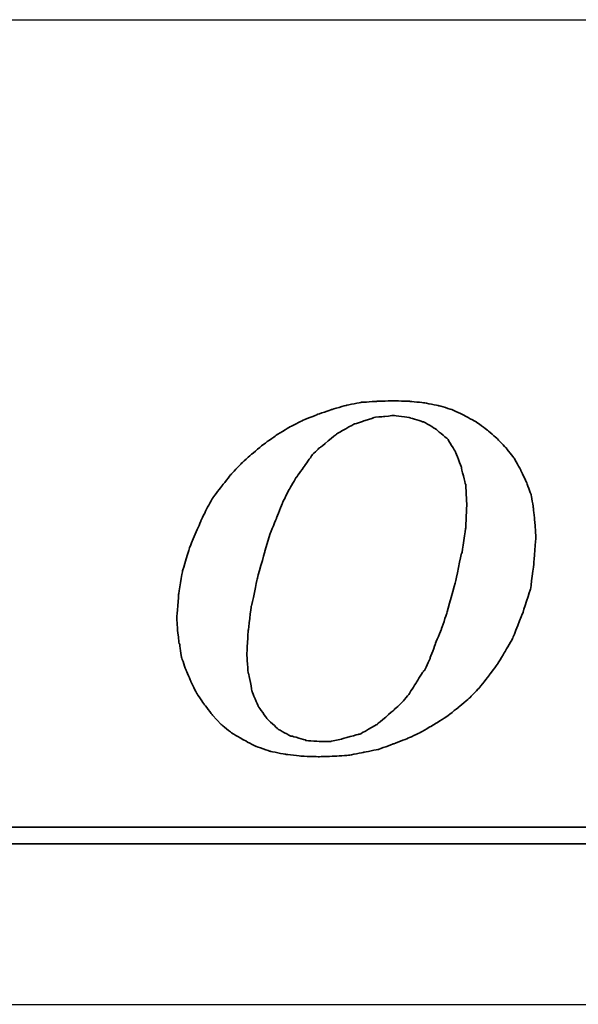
# Model space of a CAD drawing. Header units: millimetres. Extents: x -6 to 266, y -19 to 66.
# Tile 25 of 39: x 192.676 to 193.527, y 0.802 to 2.302. Entities that reach past the tile are written whole.
import ezdxf

# ---------------------------------------------------------------- set-up
doc = ezdxf.new("R2010")
doc.units = ezdxf.units.MM
doc.header["$LTSCALE"] = 0.15
for name, color, linetype in [('DIM', 4, 'CONTINUOUS'), ('layer 1', 7, 'CONTINUOUS'), ('OUT', 3, 'CONTINUOUS')]:
    doc.layers.add(name, color=color, linetype=linetype)

# ---------------------------------------------------------------- blocks, each defined once
blk = doc.blocks.new('TBI MOTION logo(完整正式版)')
at = {"layer": 'layer 1', "color": 22, "lineweight": 35}
for points, knots in [([(-11.34375, -6.98375), (-11.34375, -6.98375), (-10.91375, -7.43875), (-10.91375, -7.43875), (-10.91375, -7.43875), (-10.91375, -7.43875), (-10.38625, -7.87125), (-10.38625, -7.87125), (-10.38625, -7.87125), (-10.38625, -7.87125), (-9.81125, -8.20375), (-9.81125, -8.20375), (-9.81125, -8.20375), (-9.81125, -8.20375), (-9.21125, -8.51875), (-9.21125, -8.51875), (-9.21125, -8.51875), (-9.21125, -8.51875), (-8.51625, -8.75875), (-8.51625, -8.75875), (-8.51625, -8.75875), (-8.51625, -8.75875), (-7.77125, -8.90375), (-7.77125, -8.90375), (-7.77125, -8.90375), (-7.77125, -8.90375), (-6.97875, -8.99875), (-6.97875, -8.99875), (-6.97875, -8.99875), (-6.97875, -8.99875), (-6.14125, -9.02375), (-6.14125, -9.02375), (-6.14125, -9.02375), (-6.14125, -9.02375), (-5.37125, -8.99875), (-5.37125, -8.99875), (-5.37125, -8.99875), (-5.37125, -8.99875), (-4.65375, -8.94875), (-4.65375, -8.94875), (-4.65375, -8.94875), (-4.65375, -8.94875), (-3.93375, -8.80625), (-3.93375, -8.80625), (-3.93375, -8.80625), (-3.93375, -8.80625), (-3.21375, -8.66375), (-3.21375, -8.66375), (-3.21375, -8.66375), (-3.21375, -8.66375), (-2.49375, -8.39875), (-2.49375, -8.39875), (-2.49375, -8.39875), (-2.49375, -8.39875), (-1.79875, -8.13375), (-1.79875, -8.13375), (-1.79875, -8.13375), (-1.79875, -8.13375), (-1.17375, -7.84375), (-1.17375, -7.84375), (-1.17375, -7.84375), (-1.17375, -7.84375), (-0.52375, -7.46375), (-0.52375, -7.46375), (-0.52375, -7.46375), (-0.52375, -7.46375), (0.10124, -7.07875), (0.10124, -7.07875), (0.10124, -7.07875), (0.10124, -7.07875), (0.67625, -6.62375), (0.67625, -6.62375), (0.67625, -6.62375), (0.67625, -6.62375), (1.24874, -6.14375), (1.24874, -6.14375), (1.24874, -6.14375), (1.24874, -6.14375), (1.72874, -5.64125), (1.72874, -5.64125), (1.72874, -5.64125), (1.72874, -5.64125), (2.18624, -5.06375), (2.18624, -5.06375), (2.18624, -5.06375), (2.18624, -5.06375), (2.61625, -4.48874), (2.61625, -4.48874), (2.61625, -4.48874), (2.61625, -4.48874), (3.00125, -3.83874), (3.00125, -3.83874), (3.00125, -3.83874), (3.00125, -3.83874), (3.36124, -3.21374), (3.36124, -3.21374), (3.36124, -3.21374), (3.36124, -3.21374), (3.84374, -1.99125), (3.84374, -1.99125), (3.84374, -1.99125), (3.84374, -1.99125), (4.22625, -0.81875), (4.22625, -0.81875), (4.22625, -0.81875), (4.22625, -0.81875), (4.39125, 0.45624), (4.39125, 0.45624), (4.39125, 0.45624), (4.39125, 0.45624), (4.48874, 1.70124), (4.48874, 1.70124), (4.48874, 1.70124), (4.48874, 1.70124), (4.43874, 2.44625), (4.43874, 2.44625), (4.43874, 2.44625), (4.43874, 2.44625), (4.36874, 3.14125), (4.36874, 3.14125), (4.36874, 3.14125), (4.36874, 3.14125), (4.25125, 3.81125), (4.25125, 3.81125), (4.25125, 3.81125), (4.25125, 3.81125), (4.03124, 4.41125), (4.03124, 4.41125), (4.03124, 4.41125), (4.03124, 4.41125), (3.74374, 5.01125), (3.74374, 5.01125), (3.74374, 5.01125), (3.74374, 5.01125), (3.43124, 5.58875), (3.43124, 5.58875), (3.43124, 5.58875), (3.43124, 5.58875), (3.02625, 6.09125), (3.02625, 6.09125), (3.02625, 6.09125), (3.02625, 6.09125), (2.59374, 6.54875), (2.59374, 6.54875), (2.59374, 6.54875), (2.59374, 6.54875), (2.09124, 6.98125), (2.09124, 6.98125), (2.09124, 6.98125), (2.09124, 6.98125), (1.56124, 7.36625), (1.56124, 7.36625), (1.56124, 7.36625), (1.56124, 7.36625), (0.98624, 7.67625), (0.98624, 7.67625), (0.98624, 7.67625), (0.98624, 7.67625), (0.38624, 7.96375), (0.38624, 7.96375), (0.38624, 7.96375), (0.38624, 7.96375), (-0.25875, 8.15625), (-0.25875, 8.15625), (-0.25875, 8.15625), (-0.25875, 8.15625), (-0.98125, 8.30125), (-0.98125, 8.30125), (-0.98125, 8.30125), (-0.98125, 8.30125), (-1.70124, 8.37125), (-1.70124, 8.37125), (-1.70124, 8.37125), (-1.70124, 8.37125), (-2.49375, 8.39624), (-2.49375, 8.39624), (-2.49375, 8.39624), (-2.49375, 8.39624), (-3.28625, 8.37125), (-3.28625, 8.37125), (-3.28625, 8.37125), (-3.28625, 8.37125), (-4.05125, 8.32125), (-4.05125, 8.32125), (-4.05125, 8.32125), (-4.05125, 8.32125), (-4.77375, 8.18125), (-4.77375, 8.18125), (-4.77375, 8.18125), (-4.77375, 8.18125), (-5.51625, 7.96375), (-5.51625, 7.96375), (-5.51625, 7.96375), (-5.51625, 7.96375), (-6.21125, 7.72625), (-6.21125, 7.72625), (-6.21125, 7.72625), (-6.21125, 7.72625), (-6.92875, 7.43625), (-6.92875, 7.43625), (-6.92875, 7.43625), (-6.92875, 7.43625), (-7.57875, 7.10125), (-7.57875, 7.10125), (-7.57875, 7.10125), (-7.57875, 7.10125), (-8.24875, 6.69125), (-8.24875, 6.69125), (-8.24875, 6.69125), (-8.24875, 6.69125), (-8.84875, 6.26125), (-8.84875, 6.26125), (-8.84875, 6.26125), (-8.84875, 6.26125), (-9.42625, 5.78125), (-9.42625, 5.78125), (-9.42625, 5.78125), (-9.42625, 5.78125), (-9.95375, 5.30125), (-9.95375, 5.30125), (-9.95375, 5.30125), (-9.95375, 5.30125), (-10.43375, 4.79624), (-10.43375, 4.79624), (-10.43375, 4.79624), (-10.43375, 4.79624), (-10.88875, 4.22125), (-10.88875, 4.22125), (-10.88875, 4.22125), (-10.88875, 4.22125), (-11.29875, 3.69375), (-11.29875, 3.69375), (-11.29875, 3.69375), (-11.29875, 3.69375), (-11.63375, 3.09125), (-11.63375, 3.09125), (-11.63375, 3.09125), (-11.63375, 3.09125), (-11.91875, 2.49625), (-11.91875, 2.49625), (-11.91875, 2.49625), (-11.91875, 2.49625), (-12.44875, 1.24625), (-12.44875, 1.24625), (-12.44875, 1.24625), (-12.44875, 1.24625), (-12.80875, 0.06874), (-12.80875, 0.06874), (-12.80875, 0.06874), (-12.80875, 0.06874), (-12.99875, -1.07875), (-12.99875, -1.07875), (-12.99875, -1.07875), (-12.99875, -1.07875), (-13.09375, -2.18375), (-13.09375, -2.18375), (-13.09375, -2.18375), (-13.09375, -2.18375), (-13.04875, -2.85375), (-13.04875, -2.85375), (-13.04875, -2.85375), (-13.04875, -2.85375), (-12.97375, -3.50375), (-12.97375, -3.50375), (-12.97375, -3.50375), (-12.97375, -3.50375), (-12.95375, -3.50375), (-12.95375, -3.50375), (-12.95375, -3.50375), (-12.95375, -3.50375), (-12.85375, -4.17375), (-12.85375, -4.17375), (-12.85375, -4.17375), (-12.85375, -4.17375), (-12.63875, -4.77624), (-12.63875, -4.77624), (-12.63875, -4.77624), (-12.63875, -4.77624), (-12.39875, -5.35125), (-12.39875, -5.35125), (-12.39875, -5.35125), (-12.39875, -5.35125), (-12.11375, -5.92875), (-12.11375, -5.92875), (-12.11375, -5.92875), (-12.11375, -5.92875), (-11.75375, -6.45375), (-11.75375, -6.45375), (-11.75375, -6.45375), (-11.75375, -6.45375), (-11.34375, -6.98375), (-11.34375, -6.98375)], [0, 0, 0, 0, 0.01369863, 0.01369863, 0.01369863, 0.01369864, 0.02739726, 0.02739726, 0.02739726, 0.02739727, 0.04109589, 0.04109589, 0.04109589, 0.0410959, 0.05479452, 0.05479452, 0.05479452, 0.05479453, 0.06849315, 0.06849315, 0.06849315, 0.06849316, 0.08219178, 0.08219178, 0.08219178, 0.08219179, 0.09589041, 0.09589041, 0.09589041, 0.09589042, 0.10958904, 0.10958904, 0.10958904, 0.10958905, 0.12328767, 0.12328767, 0.12328767, 0.12328768, 0.1369863, 0.1369863, 0.1369863, 0.13698631, 0.15068493, 0.15068493, 0.15068493, 0.15068494, 0.16438356, 0.16438356, 0.16438356, 0.16438357, 0.17808219, 0.17808219, 0.17808219, 0.1780822, 0.19178082, 0.19178082, 0.19178082, 0.19178083, 0.20547945, 0.20547945, 0.20547945, 0.20547946, 0.21917808, 0.21917808, 0.21917808, 0.21917809, 0.23287671, 0.23287671, 0.23287671, 0.23287672, 0.24657534, 0.24657534, 0.24657534, 0.24657535, 0.26027397, 0.26027397, 0.26027397, 0.26027398, 0.2739726, 0.2739726, 0.2739726, 0.27397261, 0.28767123, 0.28767123, 0.28767123, 0.28767124, 0.30136986, 0.30136986, 0.30136986, 0.30136987, 0.31506849, 0.31506849, 0.31506849, 0.3150685, 0.32876712, 0.32876712, 0.32876712, 0.32876713, 0.34246575, 0.34246575, 0.34246575, 0.34246576, 0.35616438, 0.35616438, 0.35616438, 0.35616439, 0.36986301, 0.36986301, 0.36986301, 0.36986302, 0.38356164, 0.38356164, 0.38356164, 0.38356165, 0.39726027, 0.39726027, 0.39726027, 0.39726028, 0.4109589, 0.4109589, 0.4109589, 0.41095891, 0.42465753, 0.42465753, 0.42465753, 0.42465754, 0.43835616, 0.43835616, 0.43835616, 0.43835617, 0.45205479, 0.45205479, 0.45205479, 0.4520548, 0.46575342, 0.46575342, 0.46575342, 0.46575343, 0.47945205, 0.47945205, 0.47945205, 0.47945206, 0.49315068, 0.49315068, 0.49315068, 0.49315069, 0.50684932, 0.50684932, 0.50684932, 0.50684933, 0.52054795, 0.52054795, 0.52054795, 0.52054796, 0.53424658, 0.53424658, 0.53424658, 0.53424659, 0.54794521, 0.54794521, 0.54794521, 0.54794522, 0.56164384, 0.56164384, 0.56164384, 0.56164385, 0.57534247, 0.57534247, 0.57534247, 0.57534248, 0.5890411, 0.5890411, 0.5890411, 0.58904111, 0.60273973, 0.60273973, 0.60273973, 0.60273974, 0.61643836, 0.61643836, 0.61643836, 0.61643837, 0.63013699, 0.63013699, 0.63013699, 0.630137, 0.64383562, 0.64383562, 0.64383562, 0.64383563, 0.65753425, 0.65753425, 0.65753425, 0.65753426, 0.67123288, 0.67123288, 0.67123288, 0.67123289, 0.68493151, 0.68493151, 0.68493151, 0.68493152, 0.69863014, 0.69863014, 0.69863014, 0.69863015, 0.71232877, 0.71232877, 0.71232877, 0.71232878, 0.7260274, 0.7260274, 0.7260274, 0.72602741, 0.73972603, 0.73972603, 0.73972603, 0.73972604, 0.75342466, 0.75342466, 0.75342466, 0.75342467, 0.76712329, 0.76712329, 0.76712329, 0.7671233, 0.78082192, 0.78082192, 0.78082192, 0.78082193, 0.79452055, 0.79452055, 0.79452055, 0.79452056, 0.80821918, 0.80821918, 0.80821918, 0.80821919, 0.82191781, 0.82191781, 0.82191781, 0.82191782, 0.83561644, 0.83561644, 0.83561644, 0.83561645, 0.84931507, 0.84931507, 0.84931507, 0.84931508, 0.8630137, 0.8630137, 0.8630137, 0.86301371, 0.87671233, 0.87671233, 0.87671233, 0.87671234, 0.89041096, 0.89041096, 0.89041096, 0.89041097, 0.90410959, 0.90410959, 0.90410959, 0.9041096, 0.91780822, 0.91780822, 0.91780822, 0.91780823, 0.93150685, 0.93150685, 0.93150685, 0.93150686, 0.94520548, 0.94520548, 0.94520548, 0.94520549, 0.95890411, 0.95890411, 0.95890411, 0.95890412, 0.97260274, 0.97260274, 0.97260274, 0.97260275, 0.98630137, 0.98630137, 0.98630137, 0.98630138, 1, 1, 1, 1]), ([(-8.77875, 1.03124), (-8.77875, 1.03124), (-8.51625, 1.89625), (-8.51625, 1.89625), (-8.51625, 1.89625), (-8.51625, 1.89625), (-8.20375, 2.66375), (-8.20375, 2.66375), (-8.20375, 2.66375), (-8.20375, 2.66375), (-7.91625, 3.38125), (-7.91625, 3.38125), (-7.91625, 3.38125), (-7.91625, 3.38125), (-7.91625, 3.40624), (-7.91625, 3.40624), (-7.91625, 3.40624), (-7.91625, 3.40624), (-7.57875, 4.07624), (-7.57875, 4.07624), (-7.57875, 4.07624), (-7.57875, 4.07624), (-7.24375, 4.65125), (-7.24375, 4.65125), (-7.24375, 4.65125), (-7.24375, 4.65125), (-7.21875, 4.65125), (-7.21875, 4.65125), (-7.21875, 4.65125), (-7.21875, 4.65125), (-7.21875, 4.67624), (-7.21875, 4.67624), (-7.21875, 4.67624), (-7.21875, 4.67624), (-6.83625, 5.20375), (-6.83625, 5.20375), (-6.83625, 5.20375), (-6.83625, 5.20375), (-6.49875, 5.68625), (-6.49875, 5.68625), (-6.49875, 5.68625), (-6.49875, 5.68625), (-6.49875, 5.70625), (-6.49875, 5.70625), (-6.49875, 5.70625), (-6.49875, 5.70625), (-6.11625, 6.09125), (-6.11625, 6.09125), (-6.11625, 6.09125), (-6.11625, 6.09125), (-6.09125, 6.09125), (-6.09125, 6.09125), (-6.09125, 6.09125), (-6.09125, 6.09125), (-5.27375, 6.76625), (-5.27375, 6.76625), (-5.27375, 6.76625), (-5.27375, 6.76625), (-5.24875, 6.76625), (-5.24875, 6.76625), (-5.24875, 6.76625), (-5.24875, 6.76625), (-5.24875, 6.78625), (-5.24875, 6.78625), (-5.24875, 6.78625), (-5.24875, 6.78625), (-4.38875, 7.26624), (-4.38875, 7.26624), (-4.38875, 7.26624), (-4.38875, 7.26624), (-4.36125, 7.26624), (-4.36125, 7.26624), (-4.36125, 7.26624), (-4.36125, 7.26624), (-3.93375, 7.41125), (-3.93375, 7.41125), (-3.93375, 7.41125), (-3.93375, 7.41125), (-3.47375, 7.55625), (-3.47375, 7.55625), (-3.47375, 7.55625), (-3.47375, 7.55625), (-3.45375, 7.55625), (-3.45375, 7.55625), (-3.45375, 7.55625), (-3.45375, 7.55625), (-3.42875, 7.58124), (-3.42875, 7.58124), (-3.42875, 7.58124), (-3.42875, 7.58124), (-2.97375, 7.62625), (-2.97375, 7.62625), (-2.97375, 7.62625), (-2.97375, 7.62625), (-2.49375, 7.67625), (-2.49375, 7.67625), (-2.49375, 7.67625), (-2.49375, 7.67625), (-2.46875, 7.67625), (-2.46875, 7.67625), (-2.46875, 7.67625), (-2.46875, 7.67625), (-1.70124, 7.58124), (-1.70124, 7.58124), (-1.70124, 7.58124), (-1.70124, 7.58124), (-1.67875, 7.55625), (-1.67875, 7.55625), (-1.67875, 7.55625), (-1.67875, 7.55625), (-1.65375, 7.55625), (-1.65375, 7.55625), (-1.65375, 7.55625), (-1.65375, 7.55625), (-1.03125, 7.36625), (-1.03125, 7.36625), (-1.03125, 7.36625), (-1.03125, 7.36625), (-1.00625, 7.36625), (-1.00625, 7.36625), (-1.00625, 7.36625), (-1.00625, 7.36625), (-0.43124, 7.02624), (-0.43124, 7.02624), (-0.43124, 7.02624), (-0.43124, 7.02624), (-0.40625, 7.00624), (-0.40625, 7.00624), (-0.40625, 7.00624), (-0.40625, 7.00624), (0.12124, 6.57124), (0.12124, 6.57124), (0.12124, 6.57124), (0.12124, 6.57124), (0.14624, 6.54875), (0.14624, 6.54875), (0.14624, 6.54875), (0.14624, 6.54875), (0.17124, 6.52375), (0.17124, 6.52375), (0.17124, 6.52375), (0.17124, 6.52375), (0.55625, 5.89875), (0.55625, 5.89875), (0.55625, 5.89875), (0.55625, 5.89875), (0.55625, 5.87625), (0.55625, 5.87625), (0.55625, 5.87625), (0.55625, 5.87625), (0.84124, 5.15625), (0.84124, 5.15625), (0.84124, 5.15625), (0.84124, 5.15625), (0.84124, 5.13125), (0.84124, 5.13125), (0.84124, 5.13125), (0.84124, 5.13125), (1.03624, 4.31875), (1.03624, 4.31875), (1.03624, 4.31875), (1.03624, 4.31875), (1.05624, 4.31875), (1.05624, 4.31875), (1.05624, 4.31875), (1.05624, 4.31875), (1.05624, 4.29125), (1.05624, 4.29125), (1.05624, 4.29125), (1.05624, 4.29125), (1.10625, 3.33125), (1.10625, 3.33125), (1.10625, 3.33125), (1.10625, 3.33125), (1.10625, 3.30875), (1.10625, 3.30875), (1.10625, 3.30875), (1.10625, 3.30875), (1.05624, 2.20624), (1.05624, 2.20624), (1.05624, 2.20624), (1.05624, 2.20624), (1.05624, 2.18124), (1.05624, 2.18124), (1.05624, 2.18124), (1.05624, 2.18124), (0.86624, 0.93624), (0.86624, 0.93624), (0.86624, 0.93624), (0.86624, 0.93624), (0.84124, 0.93624), (0.84124, 0.93624), (0.84124, 0.93624), (0.84124, 0.93624), (0.55625, -0.45874), (0.55625, -0.45874), (0.55625, -0.45874), (0.55625, -0.45874), (0.12124, -1.99125), (0.12124, -1.99125), (0.12124, -1.99125), (0.12124, -1.99125), (0.12124, -2.01874), (0.12124, -2.01874), (0.12124, -2.01874), (0.12124, -2.01874), (-0.13874, -2.78375), (-0.13874, -2.78375), (-0.13874, -2.78375), (-0.13874, -2.78375), (-0.43124, -3.50375), (-0.43124, -3.50375), (-0.43124, -3.50375), (-0.43124, -3.50375), (-0.69375, -4.19875), (-0.69375, -4.19875), (-0.69375, -4.19875), (-0.69375, -4.19875), (-0.69375, -4.22375), (-0.69375, -4.22375), (-0.69375, -4.22375), (-0.69375, -4.22375), (-0.98125, -4.82374), (-0.98125, -4.82374), (-0.98125, -4.82374), (-0.98125, -4.82374), (-1.00625, -4.82374), (-1.00625, -4.82374), (-1.00625, -4.82374), (-1.00625, -4.82374), (-1.33875, -5.35125), (-1.33875, -5.35125), (-1.33875, -5.35125), (-1.33875, -5.35125), (-1.67875, -5.87875), (-1.67875, -5.87875), (-1.67875, -5.87875), (-1.67875, -5.87875), (-1.67875, -5.90375), (-1.67875, -5.90375), (-1.67875, -5.90375), (-1.67875, -5.90375), (-2.05875, -6.35875), (-2.05875, -6.35875), (-2.05875, -6.35875), (-2.05875, -6.35875), (-2.08375, -6.38375), (-2.08375, -6.38375), (-2.08375, -6.38375), (-2.08375, -6.38375), (-2.46875, -6.74375), (-2.46875, -6.74375), (-2.46875, -6.74375), (-2.46875, -6.74375), (-3.25875, -7.41625), (-3.25875, -7.41625), (-3.25875, -7.41625), (-3.25875, -7.41625), (-3.28625, -7.43875), (-3.28625, -7.43875), (-3.28625, -7.43875), (-3.28625, -7.43875), (-4.12375, -7.91875), (-4.12375, -7.91875), (-4.12375, -7.91875), (-4.12375, -7.91875), (-4.14875, -7.91875), (-4.14875, -7.91875), (-4.14875, -7.91875), (-4.14875, -7.91875), (-4.17125, -7.91875), (-4.17125, -7.91875), (-4.17125, -7.91875), (-4.17125, -7.91875), (-5.03375, -8.15875), (-5.03375, -8.15875), (-5.03375, -8.15875), (-5.03375, -8.15875), (-5.51625, -8.25625), (-5.51625, -8.25625), (-5.51625, -8.25625), (-5.51625, -8.25625), (-5.54125, -8.27875), (-5.54125, -8.27875), (-5.54125, -8.27875), (-5.54125, -8.27875), (-5.56375, -8.27875), (-5.56375, -8.27875), (-5.56375, -8.27875), (-5.56375, -8.27875), (-5.99625, -8.27875), (-5.99625, -8.27875), (-5.99625, -8.27875), (-5.99625, -8.27875), (-6.76375, -8.23125), (-6.76375, -8.23125), (-6.76375, -8.23125), (-6.76375, -8.23125), (-6.78875, -8.23125), (-6.78875, -8.23125), (-6.78875, -8.23125), (-6.78875, -8.23125), (-6.78875, -8.20375), (-6.78875, -8.20375), (-6.78875, -8.20375), (-6.78875, -8.20375), (-7.45875, -8.01375), (-7.45875, -8.01375), (-7.45875, -8.01375), (-7.45875, -8.01375), (-7.48375, -8.01375), (-7.48375, -8.01375), (-7.48375, -8.01375), (-7.48375, -8.01375), (-7.50875, -8.01375), (-7.50875, -8.01375), (-7.50875, -8.01375), (-7.50875, -8.01375), (-8.13125, -7.67875), (-8.13125, -7.67875), (-8.13125, -7.67875), (-8.13125, -7.67875), (-8.15625, -7.65375), (-8.15625, -7.65375), (-8.15625, -7.65375), (-8.15625, -7.65375), (-8.65875, -7.17375), (-8.65875, -7.17375), (-8.65875, -7.17375), (-8.65875, -7.17375), (-8.68375, -7.14875), (-8.68375, -7.14875), (-8.68375, -7.14875), (-8.68375, -7.14875), (-9.08875, -6.57375), (-9.08875, -6.57375), (-9.08875, -6.57375), (-9.08875, -6.57375), (-9.11375, -6.54875), (-9.11375, -6.54875), (-9.11375, -6.54875), (-9.11375, -6.54875), (-9.11375, -6.52875), (-9.11375, -6.52875), (-9.11375, -6.52875), (-9.11375, -6.52875), (-9.40375, -5.85375), (-9.40375, -5.85375), (-9.40375, -5.85375), (-9.40375, -5.85375), (-9.40375, -5.82875), (-9.40375, -5.82875), (-9.40375, -5.82875), (-9.40375, -5.82875), (-9.56875, -4.96875), (-9.56875, -4.96875), (-9.56875, -4.96875), (-9.56875, -4.96875), (-9.59375, -4.94375), (-9.59375, -4.94375), (-9.59375, -4.94375), (-9.59375, -4.94375), (-9.66375, -4.03375), (-9.66375, -4.03375), (-9.66375, -4.03375), (-9.66375, -4.03375), (-9.66375, -4.00875), (-9.66375, -4.00875), (-9.66375, -4.00875), (-9.66375, -4.00875), (-9.59375, -2.85375), (-9.59375, -2.85375), (-9.59375, -2.85375), (-9.59375, -2.85375), (-9.45125, -1.65875), (-9.45125, -1.65875), (-9.45125, -1.65875), (-9.45125, -1.65875), (-9.42625, -1.63375), (-9.42625, -1.63375), (-9.42625, -1.63375), (-9.42625, -1.63375), (-9.16125, -0.33875), (-9.16125, -0.33875), (-9.16125, -0.33875), (-9.16125, -0.33875), (-8.77875, 1.00624), (-8.77875, 1.00624), (-8.77875, 1.00624), (-8.77875, 1.00624), (-8.77875, 1.03124), (-8.77875, 1.03124)], [0, 0, 0, 0, 0.01020408, 0.01020408, 0.01020408, 0.01020409, 0.02040816, 0.02040816, 0.02040816, 0.02040817, 0.03061224, 0.03061224, 0.03061224, 0.03061225, 0.04081633, 0.04081633, 0.04081633, 0.04081634, 0.05102041, 0.05102041, 0.05102041, 0.05102042, 0.06122449, 0.06122449, 0.06122449, 0.0612245, 0.07142857, 0.07142857, 0.07142857, 0.07142858, 0.08163265, 0.08163265, 0.08163265, 0.08163266, 0.09183673, 0.09183673, 0.09183673, 0.09183674, 0.10204082, 0.10204082, 0.10204082, 0.10204083, 0.1122449, 0.1122449, 0.1122449, 0.11224491, 0.12244898, 0.12244898, 0.12244898, 0.12244899, 0.13265306, 0.13265306, 0.13265306, 0.13265307, 0.14285714, 0.14285714, 0.14285714, 0.14285715, 0.15306122, 0.15306122, 0.15306122, 0.15306123, 0.16326531, 0.16326531, 0.16326531, 0.16326532, 0.17346939, 0.17346939, 0.17346939, 0.1734694, 0.18367347, 0.18367347, 0.18367347, 0.18367348, 0.19387755, 0.19387755, 0.19387755, 0.19387756, 0.20408163, 0.20408163, 0.20408163, 0.20408164, 0.21428571, 0.21428571, 0.21428571, 0.21428572, 0.2244898, 0.2244898, 0.2244898, 0.22448981, 0.23469388, 0.23469388, 0.23469388, 0.23469389, 0.24489796, 0.24489796, 0.24489796, 0.24489797, 0.25510204, 0.25510204, 0.25510204, 0.25510205, 0.26530612, 0.26530612, 0.26530612, 0.26530613, 0.2755102, 0.2755102, 0.2755102, 0.27551021, 0.28571429, 0.28571429, 0.28571429, 0.2857143, 0.29591837, 0.29591837, 0.29591837, 0.29591838, 0.30612245, 0.30612245, 0.30612245, 0.30612246, 0.31632653, 0.31632653, 0.31632653, 0.31632654, 0.32653061, 0.32653061, 0.32653061, 0.32653062, 0.33673469, 0.33673469, 0.33673469, 0.3367347, 0.34693878, 0.34693878, 0.34693878, 0.34693879, 0.35714286, 0.35714286, 0.35714286, 0.35714287, 0.36734694, 0.36734694, 0.36734694, 0.36734695, 0.37755102, 0.37755102, 0.37755102, 0.37755103, 0.3877551, 0.3877551, 0.3877551, 0.38775511, 0.39795918, 0.39795918, 0.39795918, 0.39795919, 0.40816327, 0.40816327, 0.40816327, 0.40816328, 0.41836735, 0.41836735, 0.41836735, 0.41836736, 0.42857143, 0.42857143, 0.42857143, 0.42857144, 0.43877551, 0.43877551, 0.43877551, 0.43877552, 0.44897959, 0.44897959, 0.44897959, 0.4489796, 0.45918367, 0.45918367, 0.45918367, 0.45918368, 0.46938776, 0.46938776, 0.46938776, 0.46938777, 0.47959184, 0.47959184, 0.47959184, 0.47959185, 0.48979592, 0.48979592, 0.48979592, 0.48979593, 0.5, 0.5, 0.5, 0.50000001, 0.51020408, 0.51020408, 0.51020408, 0.51020409, 0.52040816, 0.52040816, 0.52040816, 0.52040817, 0.53061224, 0.53061224, 0.53061224, 0.53061225, 0.54081633, 0.54081633, 0.54081633, 0.54081634, 0.55102041, 0.55102041, 0.55102041, 0.55102042, 0.56122449, 0.56122449, 0.56122449, 0.5612245, 0.57142857, 0.57142857, 0.57142857, 0.57142858, 0.58163265, 0.58163265, 0.58163265, 0.58163266, 0.59183673, 0.59183673, 0.59183673, 0.59183674, 0.60204082, 0.60204082, 0.60204082, 0.60204083, 0.6122449, 0.6122449, 0.6122449, 0.61224491, 0.62244898, 0.62244898, 0.62244898, 0.62244899, 0.63265306, 0.63265306, 0.63265306, 0.63265307, 0.64285714, 0.64285714, 0.64285714, 0.64285715, 0.65306122, 0.65306122, 0.65306122, 0.65306123, 0.66326531, 0.66326531, 0.66326531, 0.66326532, 0.67346939, 0.67346939, 0.67346939, 0.6734694, 0.68367347, 0.68367347, 0.68367347, 0.68367348, 0.69387755, 0.69387755, 0.69387755, 0.69387756, 0.70408163, 0.70408163, 0.70408163, 0.70408164, 0.71428571, 0.71428571, 0.71428571, 0.71428572, 0.7244898, 0.7244898, 0.7244898, 0.72448981, 0.73469388, 0.73469388, 0.73469388, 0.73469389, 0.74489796, 0.74489796, 0.74489796, 0.74489797, 0.75510204, 0.75510204, 0.75510204, 0.75510205, 0.76530612, 0.76530612, 0.76530612, 0.76530613, 0.7755102, 0.7755102, 0.7755102, 0.77551021, 0.78571429, 0.78571429, 0.78571429, 0.7857143, 0.79591837, 0.79591837, 0.79591837, 0.79591838, 0.80612245, 0.80612245, 0.80612245, 0.80612246, 0.81632653, 0.81632653, 0.81632653, 0.81632654, 0.82653061, 0.82653061, 0.82653061, 0.82653062, 0.83673469, 0.83673469, 0.83673469, 0.8367347, 0.84693878, 0.84693878, 0.84693878, 0.84693879, 0.85714286, 0.85714286, 0.85714286, 0.85714287, 0.86734694, 0.86734694, 0.86734694, 0.86734695, 0.87755102, 0.87755102, 0.87755102, 0.87755103, 0.8877551, 0.8877551, 0.8877551, 0.88775511, 0.89795918, 0.89795918, 0.89795918, 0.89795919, 0.90816327, 0.90816327, 0.90816327, 0.90816328, 0.91836735, 0.91836735, 0.91836735, 0.91836736, 0.92857143, 0.92857143, 0.92857143, 0.92857144, 0.93877551, 0.93877551, 0.93877551, 0.93877552, 0.94897959, 0.94897959, 0.94897959, 0.9489796, 0.95918367, 0.95918367, 0.95918367, 0.95918368, 0.96938776, 0.96938776, 0.96938776, 0.96938777, 0.97959184, 0.97959184, 0.97959184, 0.97959185, 0.98979592, 0.98979592, 0.98979592, 0.98979593, 1, 1, 1, 1]), ([(75.90875, -9.47875), (75.90875, -9.47875), (75.90875, -12.28625), (75.90875, -12.28625), (75.90875, -12.28625), (75.90875, -12.28625), (75.90875, -12.47875), (75.90875, -12.47875), (75.90875, -12.47875), (75.90875, -12.47875), (75.71625, -12.47875), (75.71625, -12.47875), (75.71625, -12.47875), (75.71625, -12.47875), (-88.32875, -12.47875), (-88.32875, -12.47875), (-88.32875, -12.47875), (-88.32875, -12.47875), (-88.32875, -13.29375), (-88.32875, -13.29375), (-88.32875, -13.29375), (-88.32875, -13.29375), (82.89125, -13.29375), (82.89125, -13.29375), (82.89125, -13.29375), (82.89125, -13.29375), (75.90875, -9.47875), (75.90875, -9.47875)], [0, 0, 0, 0, 0.14285714, 0.14285714, 0.14285714, 0.14285715, 0.28571429, 0.28571429, 0.28571429, 0.2857143, 0.42857143, 0.42857143, 0.42857143, 0.42857144, 0.57142857, 0.57142857, 0.57142857, 0.57142858, 0.71428571, 0.71428571, 0.71428571, 0.71428572, 0.85714286, 0.85714286, 0.85714286, 0.85714287, 1, 1, 1, 1])]:
    blk.add_open_spline(points, degree=3, knots=knots, dxfattribs=at)

msp = doc.modelspace()

# ---------------------------------------------------------------- linework, layer by layer
at = {"layer": 'OUT', "color": 0}
for p, q in [((187.6679, 2.3015), (198.2138, 2.3015)), ((187.6679, 0.8015), (198.2138, 0.8015))]:
    msp.add_line(p, q, dxfattribs=at)

# ---------------------------------------------------------------- block references
at = {"layer": 'DIM', "color": 0, "xscale": 0.0311283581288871, "yscale": 0.0311283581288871, "zscale": 0.0311283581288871}
msp.add_blockref('TBI MOTION logo(完整正式版)', (193.3226, 1.4596), dxfattribs=at)

doc.saveas('drawing.dxf')
